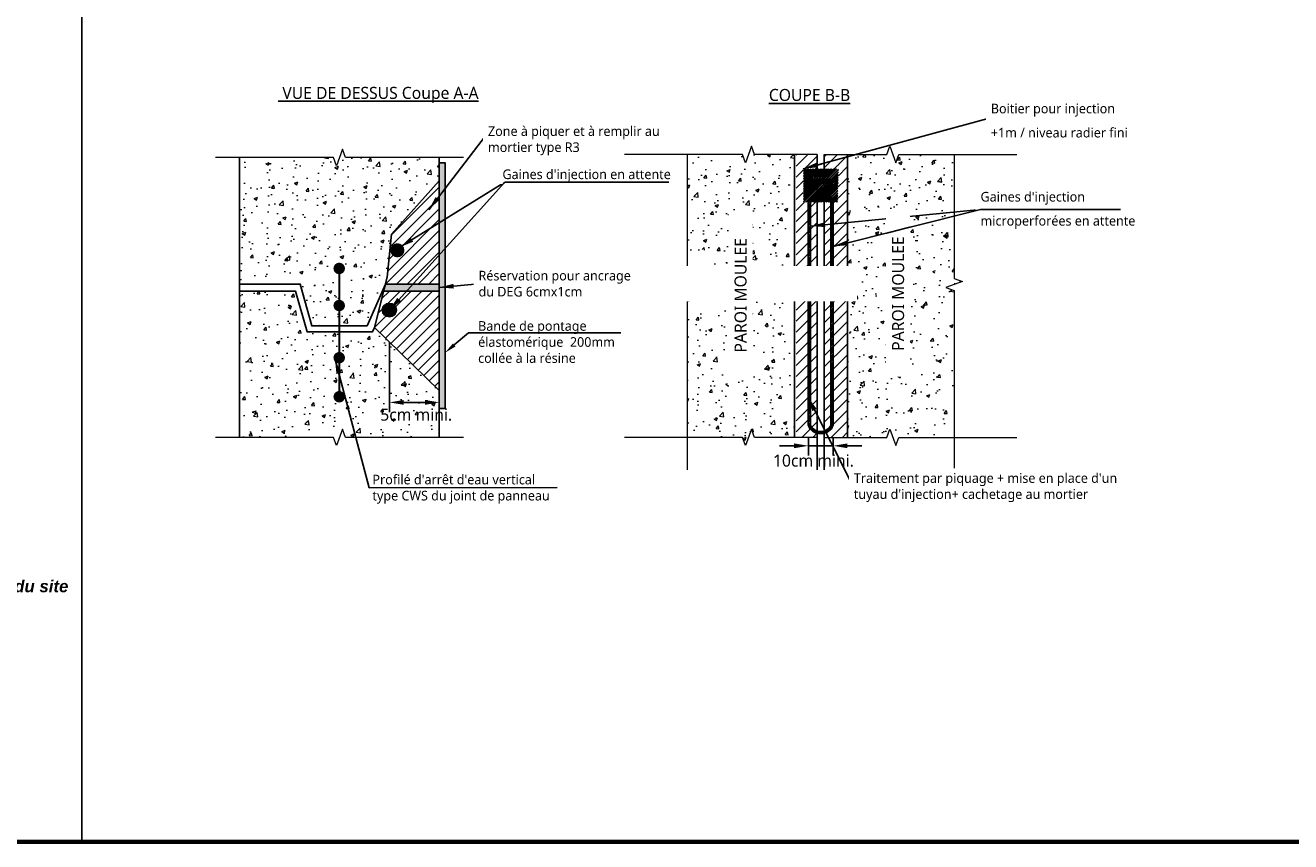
# Model space of a CAD drawing. Header units: millimetres. Extents: x -3314 to 21255525, y -15000 to 1735000.
# Tile 78 of 109: x 29941 to 30204, y 9683 to 9852. Entities that reach past the tile are written whole.
import ezdxf
from ezdxf import colors
from ezdxf.entities.mleader import LeaderData, LeaderLine
from ezdxf.enums import TextEntityAlignment as Align
from ezdxf.math import Vec2, Vec3

# ---------------------------------------------------------------- set-up
doc = ezdxf.new("R2010")
doc.units = ezdxf.units.MM
doc.linetypes.add('CACHE', pattern=[0.375, 0.25, -0.125])
doc.linetypes.add('CONTINU', pattern=[0])
for name, color, linetype, lineweight in [('Dessin_AXE', 8, 'Continuous', 5), ('Dessin_HACHURES', 253, 'Continuous', 9), ("Matériel_Gaine d'injection", 203, 'CACHE', 0), ("Matériel_Profilé d'arrêt d'eau paroi moulée", 3, 'CACHE', 0)]:
    doc.layers.add(name, color=color, linetype=linetype, lineweight=lineweight)
for name, color, linetype in [('Dessin_CONTOURS BETON', 7, 'Continuous'), ('Dessin_COTATIONS', 7, 'Continuous'), ('Dessin_TEXTES', 7, 'CONTINU'), ('Matériel_Bande de pontage', 40, 'Continuous')]:
    doc.layers.add(name, color=color, linetype=linetype)
doc.styles.add('SEMALY', font='segoeui.ttf', dxfattribs={"height": 2.5})
doc.styles.add('txt-moyen', font='segoeui.ttf')
doc.dimstyles.new('1000F2', dxfattribs={"dimscale": 10, "dimtxt": 0.25, "dimasz": 0.3, "dimexe": 0.2, "dimexo": 0, "dimgap": 0.1, "dimtad": 1, "dimzin": 0, "dimdsep": 46, "dimtxsty": 'txt-moyen', "dimcen": 0.1, "dimclrd": 256, "dimclre": 256, "dimclrt": 256, "dimazin": 0, "dimtfac": 1, "dimtmove": 2, "dimatfit": 3, "dimfxl": 1, "dimtolj": 1, "dimtzin": 0, "dimlwd": -1, "dimlwe": -1, "dimarcsym": 0})
pattern_1 = [(50, (31357.783, 7005.3814), (7.172602, -0.627521), [0.75, -8.25]), (355, (31357.783, 7005.381), (-1.387513, 7.521921), [0.6, -6.6]), (100.45144, (31358.3805, 7005.329), (5.785088, 6.8944), [0.637402, -7.011421]), (46.1842, (31357.783, 7007.381), (10.672413, -1.655193), [1.125, -12.375]), (96.63564, (31358.672, 7007.243), (9.34662, 9.741186), [0.956103, -10.517138]), (351.18416, (31357.783, 7007.381), (9.34662, 9.741186), [0.9, -9.9]), (21, (31358.783, 7006.8814), (5.96907, -4.026189), [0.75, -8.25]), (326, (31358.783, 7006.881), (2.433153, 7.2515), [0.6, -6.6]), (71.45144, (31359.28, 7006.546), (8.402224, 3.225312), [0.637402, -7.011421]), (37.5, (31357.7828, 7005.3814), (0.1215986, 3.3289385), [0, -6.52, 0, -6.7, 0, -6.625]), (7.5, (31357.7828, 7005.3814), (2.6306954, 3.944117), [0, -3.82, 0, -6.37, 0, -2.525]), (327.5, (31355.5528, 7005.3814), (5.3382244, -0.2255487), [0, -2.5, 0, -7.8, 0, -10.35]), (317.5, (31354.553, 7005.3814), (5.831862, 1.00105), [0, -3.25, 0, -5.18, 0, -7.35])]

# ---------------------------------------------------------------- blocks, each defined once
blk = doc.blocks.new('*D65')
at = {"layer": 'Defpoints', "color": 0, "transparency": 16777216}
for p in [(30103.5, 9766.91), (30103.5, 9765.15), (30108.6, 9766.91)]:
    blk.add_point(p, dxfattribs=at)
at = {"layer": 'Dessin_COTATIONS', "transparency": 16777216}
for p, q in [((30100.5, 9765.15), (30097.5, 9765.15)), ((30103.5, 9766.91), (30103.5, 9763.15)), ((30108.6, 9765.15), (30103.5, 9765.15)), ((30108.6, 9766.91), (30108.6, 9763.15)), ((30111.6, 9765.15), (30114.6, 9765.15))]:
    blk.add_line(p, q, dxfattribs=at)
for points in [[(30100.5, 9764.65), (30100.5, 9765.65), (30103.5, 9765.15)], [(30111.6, 9765.65), (30111.6, 9764.65), (30108.6, 9765.15)]]:
    blk.add_solid(points, dxfattribs=at)
at = {"layer": 'Dessin_COTATIONS', "transparency": 16777216, "insert": (30104.53, 9762.05), "char_height": 2.5, "attachment_point": 5, "style": 'txt-moyen'}
blk.add_mtext('\\A1;10cm mini.', dxfattribs=at)
blk = doc.blocks.new('*D67')
at = {"layer": 'Defpoints', "color": 0, "transparency": 16777216}
for p in [(30016.48, 9786.7), (30026.85, 9776.17), (30016.48, 9774.17)]:
    blk.add_point(p, dxfattribs=at)
at = {"layer": 'Dessin_COTATIONS', "transparency": 16777216}
for p, q in [((30016.48, 9786.7), (30016.48, 9772.17)), ((30026.85, 9776.17), (30026.85, 9772.17)), ((30023.85, 9774.17), (30019.48, 9774.17))]:
    blk.add_line(p, q, dxfattribs=at)
for points in [[(30019.48, 9774.67), (30019.48, 9773.67), (30016.48, 9774.17)], [(30023.85, 9773.67), (30023.85, 9774.67), (30026.85, 9774.17)]]:
    blk.add_solid(points, dxfattribs=at)
at = {"layer": 'Dessin_COTATIONS', "transparency": 16777216, "insert": (30022.06, 9771.6), "char_height": 2.5, "attachment_point": 5, "style": 'txt-moyen'}
blk.add_mtext('\\A1;5cm mini.', dxfattribs=at)

msp = doc.modelspace()

# ---------------------------------------------------------------- hatches: boundary and pattern name
at = {"layer": 'Dessin_CONTOURS BETON'}
h = msp.add_hatch(dxfattribs=at)
h.set_pattern_fill('ANSI31', color=0, scale=0.5, style=0)
h.set_pattern_definition([(45, (44653.9069, 2141.2133), (-1.12253202, 1.12253202), [])])
h.paths.add_polyline_path([(30013.3668, 9789.7372), (30026.8454, 9776.604), (30026.8454, 9797.2802), (30015.2884, 9797.2802)])
h.paths.add_polyline_path([(30026.8454, 9820.1868), (30016.9343, 9809.0859), (30016.0255, 9800.1737), (30015.6599, 9798.7384), (30026.8454, 9798.7384)])
at = {"layer": 'Dessin_CONTOURS BETON', "linetype": 'Continuous'}
msp.add_hatch(color=256, dxfattribs=at).paths.add_polyline_path([(30026.8454, 9798.7384), (30015.6599, 9798.7384), (30015.2884, 9797.2802), (30026.8454, 9797.2802)])
at = {"layer": 'Dessin_HACHURES', "linetype": 'Continuous'}
h = msp.add_hatch(dxfattribs=at)
h.set_pattern_fill('AR-CONC', color=256)
h.set_pattern_definition(pattern_1)
edge = h.paths.add_edge_path()
edge.add_line((30016.0255, 9800.1737), (30016.9343, 9809.0859))
edge.add_line((30016.9343, 9809.0859), (30026.8454, 9820.1868))
edge.add_line((30026.8454, 9820.1868), (30026.8454, 9825.0132))
edge.add_line((30026.8454, 9825.0132), (30006.1133, 9825.0132))
edge.add_line((30006.1133, 9825.0132), (30005.4883, 9823.296))
edge.add_line((30005.4883, 9823.296), (30004.8633, 9825.0132))
edge.add_line((30004.8633, 9825.0132), (29985.3812, 9825.0132))
edge.add_line((29985.3812, 9825.0132), (29985.3812, 9798.7384))
edge.add_line((29985.3812, 9798.7384), (29997.9835, 9798.7384))
edge.add_line((29997.9835, 9798.7384), (30000.3808, 9790.0415))
edge.add_line((30000.3808, 9790.0415), (30006.071, 9790.0415))
edge.add_line((30006.071, 9790.0415), (30006.071, 9801.3811))
edge.add_arc((30006.071, 9801.9751), 0.594, 0, 270, ccw=False)
edge.add_arc((30006.071, 9801.9751), 0.594, -90, 0, ccw=False)
edge.add_line((30006.071, 9801.3811), (30006.071, 9793.6832))
edge.add_arc((30006.071, 9794.2772), 0.594, 0, 270, ccw=False)
edge.add_arc((30006.071, 9794.2772), 0.594, -90, 0, ccw=False)
edge.add_line((30006.071, 9793.6832), (30006.071, 9790.0415))
edge.add_line((30006.071, 9790.0415), (30011.8459, 9790.0415))
edge.add_line((30011.8459, 9790.0415), (30016.0255, 9800.1737))
h = msp.add_hatch(dxfattribs=at)
h.set_pattern_fill('AR-CONC', color=256)
h.set_pattern_definition(pattern_1)
h.paths.add_polyline_path([(30013.3668, 9789.7372), (30012.9924, 9788.8437), (30006.071, 9788.8437), (30006.071, 9784.0327, -0.41421356), (30006.665, 9783.4387, -1), (30005.477, 9783.4387, -0.41421356), (30006.071, 9784.0327), (30006.071, 9788.8437), (29999.3906, 9788.8437), (29996.9933, 9797.2802), (29985.3812, 9797.2802), (29985.3812, 9766.9091), (30004.8633, 9766.9091), (30005.4883, 9765.1919), (30006.7383, 9768.6263), (30007.3633, 9766.9091), (30026.8454, 9766.9091), (30026.8454, 9776.604)])
h.paths.add_polyline_path([(30006.665, 9775.3307, -1), (30005.477, 9775.3307, -1)], flags=16)
h.paths.add_polyline_path([(29942.2162, 9769.1723), (29981.2817, 9769.1723), (29981.2817, 9776.6697), (29942.2162, 9776.6697)], flags=9)
at = {"layer": 'Matériel_Bande de pontage', "linetype": 'Continuous'}
h = msp.add_hatch(color=256, dxfattribs=at)
h.dxf.hatch_style = 1
h.paths.add_polyline_path([(30026.8454, 9823.9248), (30028.0454, 9823.9248), (30028.0454, 9772.866), (30026.8454, 9772.866)])
at = {"layer": "Matériel_Gaine d'injection", "linetype": 'ByBlock'}
h = msp.add_hatch(dxfattribs=at)
h.set_pattern_fill('ANSI32', color=256)
h.set_pattern_definition([(45, (37669.96657, 6686.5409), (-0.265165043, 0.265165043), []), (45, (37670.14334, 6686.5409), (-0.265165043, 0.265165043), [])])
h.paths.add_polyline_path([(30103.4563, 9769.3342, 0.67086106), (30108.6033, 9769.3342), (30108.6033, 9815.746), (30108.1033, 9815.746), (30108.1033, 9769.4378, -0.64144719), (30103.9563, 9769.4378), (30103.9563, 9815.746), (30103.4563, 9815.746)])
at = {"layer": "Matériel_Gaine d'injection", "linetype": 'Continuous'}
h = msp.add_hatch(color=256, dxfattribs=at)
h.dxf.hatch_style = 1
edge = h.paths.add_edge_path(flags=17)
edge.add_arc((30018.1448, 9805.7475), 1.2017, 0, 360)
edge = h.paths.add_edge_path()
edge.add_arc((30018.1448, 9805.7475), 1.4676, 0, 360)
at = {"layer": "Matériel_Gaine d'injection", "linetype": 'ByBlock'}
h = msp.add_hatch(dxfattribs=at)
h.set_pattern_fill('ANSI31', color=256)
h.set_pattern_definition([(45, (31359.90826, 6039.37789), (-0.0883883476, 0.0883883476), [])])
h.paths.add_polyline_path([(30019.3253, 9805.7648, 1), (30016.922, 9805.7648, 1)])
at = {"layer": "Matériel_Gaine d'injection", "linetype": 'Continuous'}
h = msp.add_hatch(color=256, dxfattribs=at)
h.dxf.hatch_style = 1
edge = h.paths.add_edge_path(flags=17)
edge.add_arc((30016.4792, 9793.3349), 1.2017, 0, 360)
edge = h.paths.add_edge_path()
edge.add_arc((30016.4792, 9793.3349), 1.4676, 0, 360)
at = {"layer": "Matériel_Gaine d'injection", "linetype": 'ByBlock'}
h = msp.add_hatch(dxfattribs=at)
h.set_pattern_fill('ANSI31', color=256)
h.set_pattern_definition([(45, (31358.26377, 6026.94801), (-0.0883883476, 0.0883883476), [])])
h.paths.add_polyline_path([(30017.6808, 9793.3349, 1), (30015.2775, 9793.3349, 1)])

# ---------------------------------------------------------------- linework, layer by layer
at = {"layer": 'Defpoints', "lineweight": 70}
msp.add_line((28951.8084, 9682.9455), (30473.5058, 9682.9455), dxfattribs=at)
msp.add_line((28951.8084, 9682.9455), (30473.5058, 9682.9455), dxfattribs=at)
at = {"layer": 'Dessin_AXE', "flags": 128}
for points in [[(30031.8454, 9825.0132), (30007.3633, 9825.0132), (30006.7383, 9826.7303), (30005.4883, 9823.296), (30004.8633, 9825.0132), (29980.3812, 9825.0132)], [(30133.7424, 9825.6549), (30133.7424, 9799.8781), (30135.4596, 9799.2531), (30132.0252, 9798.0031), (30133.7424, 9797.3781), (30133.7424, 9760.1382)], [(30031.8454, 9766.9091), (30007.3633, 9766.9091), (30006.7383, 9768.6263), (30005.4883, 9765.1919), (30004.8633, 9766.9091), (29980.3812, 9766.9091)], [(30105.2998, 9766.9091), (30092.313, 9766.9091), (30091.688, 9768.6263), (30090.438, 9765.1919), (30089.813, 9766.9091), (30065.3309, 9766.9091)], [(30106.7598, 9766.9091), (30119.7466, 9766.9091), (30120.3716, 9768.6263), (30121.6216, 9765.1919), (30122.2466, 9766.9091), (30146.7287, 9766.9091)]]:
    msp.add_lwpolyline(points, dxfattribs=at)
at = {"layer": 'Dessin_CONTOURS BETON', "color": 0}
msp.add_line((29985.3812, 9825.0132), (29985.3812, 9766.9091), dxfattribs=at)
for points in [[(30026.8454, 9825.0132), (30026.8454, 9800.1737)], [(30026.8454, 9776.604), (30013.3668, 9789.7372), (30016.0255, 9800.1737), (30016.9343, 9809.0859), (30026.8454, 9820.1868), (30026.8454, 9776.604)], [(30015.6599, 9798.7384), (30011.8459, 9790.0415), (30000.3808, 9790.0415), (29997.9835, 9798.7384), (29985.3812, 9798.7384)], [(30013.3668, 9789.7372), (30012.9924, 9788.8437), (29999.3906, 9788.8437), (29996.9933, 9797.2802), (29985.3812, 9797.2802)], [(30015.6599, 9798.7384), (30026.8454, 9798.7384), (30026.8454, 9797.2802), (30015.2884, 9797.2802), (30015.6599, 9798.7384)], [(30026.8454, 9766.9091), (30026.8454, 9798.7905)]]:
    msp.add_lwpolyline(points, dxfattribs=at)
at = {"layer": 'Dessin_CONTOURS BETON', "linetype": 'Continuous'}
msp.add_lwpolyline([(30026.8454, 9798.0093), (30026.8454, 9772.866), (30028.0454, 9772.866), (30028.0454, 9823.9248), (30026.8454, 9823.9248), (30026.8454, 9798.2493)], dxfattribs=at)
at = {"layer": "Matériel_Gaine d'injection", "linetype": 'ByBlock'}
for points in [[(30108.1033, 9815.746), (30108.1033, 9815.746), (30108.1033, 9769.4378, -0.64144719), (30103.9563, 9769.4378), (30103.9563, 9815.746), (30103.4563, 9815.746)], [(30108.6033, 9815.746), (30108.6033, 9769.3342, -0.67086106), (30103.4563, 9769.3342), (30103.4563, 9815.746)]]:
    msp.add_lwpolyline(points, format="xyb", dxfattribs=at)
at = {"layer": "Matériel_Gaine d'injection", "linetype": 'Continuous'}
msp.add_circle((30016.4792, 9793.3349), 1.4676, dxfattribs=at)
at = {"layer": "Matériel_Profilé d'arrêt d'eau paroi moulée", "linetype": 'CONTINU', "const_width": 1.188}
for points in [[(30005.477, 9801.9751, 1), (30006.665, 9801.9751, 1)], [(30005.477, 9794.2772, 1), (30006.665, 9794.2772, 1)], [(30005.477, 9783.4387, 1), (30006.665, 9783.4387, 1)], [(30005.477, 9775.3307, 1), (30006.665, 9775.3307, 1)]]:
    msp.add_lwpolyline(points, format="xyb", close=True, dxfattribs=at)
at = {"layer": "Matériel_Profilé d'arrêt d'eau paroi moulée", "linetype": 'CONTINU', "const_width": 0.4}
msp.add_lwpolyline([(30006.071, 9801.9751), (30006.071, 9776.1996)], dxfattribs=at)

# ---------------------------------------------------------------- texts
at = {"layer": 'Dessin_TEXTES', "color": 0, "style": 'SEMALY'}
msp.add_text('%%U VUE DE DESSUS Coupe A-A', height=2.5, dxfattribs=at).set_placement((30014.2142, 9837.1798), align=Align.CENTER)
at = {"layer": 'Dessin_TEXTES', "linetype": 'Continuous', "insert": (30095.2707, 9839.2506), "char_height": 2.5, "attachment_point": 1, "style": 'SEMALY'}
msp.add_mtext_dynamic_manual_height_columns('\\LCOUPE B-B', width=23.002135, gutter_width=12.5, heights=[0], dxfattribs=at)
at = {"layer": 'Dessin_TEXTES', "insert": (30012.9714, 9756.1361), "char_height": 2, "width": 77.599913, "attachment_point": 4, "line_spacing_factor": 0.3, "style": 'txt-moyen', "bg_fill": 2}
msp.add_mtext("\\pxsm1;Profilé d'arrêt d'eau vertical\\Ptype CWS du joint de panneau", dxfattribs=at)
at = {"layer": 'Dessin_TEXTES', "color": 0, "insert": (29880.8585, 9737.7047), "char_height": 2.5, "width": 239.177851, "attachment_point": 5, "style": 'txt-moyen', "bg_fill": 2}
msp.add_mtext('{\\fArial|b1|i1|c0|p34;\\LNOTA \\l: Les imperfections liées au raccordement de la paroi moulée\\Pseront systématiquement resurfacés avec un produit adapté aux conditions du site}', dxfattribs=at)

# ---------------------------------------------------------------- dimensions: what is measured, and where the dimension line sits
at = {"layer": 'Dessin_COTATIONS'}
for base, p1, p2, text, picture, middle in [((30016.4792, 9774.166), (30026.8454, 9776.174), (30016.4792, 9786.7046), '5cm mini.', '*D67', (30022.0591, 9771.602)), ((30103.4955, 9765.1508), (30108.6033, 9766.9091), (30103.4955, 9766.9091), '10cm mini.', '*D65', (30104.533, 9762.0481))]:
    dim = msp.add_linear_dim(base=base, p1=p1, p2=p2, text=text, dimstyle='1000F2', dxfattribs=at)
    dim.commit()
    dim.dimension.update_dxf_attribs({"geometry": picture, "text_midpoint": middle, "dimtype": 160})

# ---------------------------------------------------------------- leaders
at = {"layer": 'Dessin_TEXTES'}
for points in [[(30018.6269, 9806.3782), (30040.4588, 9819.8602), (30065.0007, 9819.8602)], [(30103.9563, 9810.7701), (30139.2147, 9814.1995), (30173.2566, 9814.1932)], [(30026.8454, 9798.0093), (30035.0002, 9798.81), (30067.2822, 9798.81)], [(30103.4001, 9775.266), (30112.9139, 9756.4545), (30168.7913, 9756.4545)]]:
    msp.add_leader(points, dimstyle='1000F2', override={"dimgap": 0.1, "dimtad": 0}, dxfattribs=at)
ml = msp.add_multileader_mtext('Standard', dxfattribs=at)
ml.set_content('Bande de pontage \\Pélastomérique  200mm\\Pcollée à la résine', color=256, style='txt-moyen')
ml.set_leader_properties(linetype='ByLayer', lineweight=-1)
ml.build(insert=Vec2(0, 0))
ml.multileader.update_dxf_attribs({"text_left_attachment_type": 6, "text_right_attachment_type": 6, "dogleg_length": 0, "arrow_head_size": 2.5})
ctx = ml.context
ctx.base_point, ctx.char_height, ctx.arrow_head_size, ctx.plane_origin = Vec3(30065.0485, 9788.6402), 2, 2.5, Vec3(30045.536, 9810.5095)
ctx.left_attachment, ctx.right_attachment = 6, 6
notes = []
notes.append((ctx, [(0, (1, 1, 0), (30032.9121, 9788.6402), (1, 0), 0, [(0, [(30028.0454, 9784.466)], 0, [])])]))
ctx.mtext.insert, ctx.mtext.flow_direction = Vec3(30034.9121, 9791.0402), 5
for ctx, leaders in notes:
    for number, flags, end, landing, length, lines in leaders:
        leader = LeaderData()
        leader.index, (leader.has_last_leader_line, leader.has_dogleg_vector, leader.attachment_direction) = number, flags
        leader.last_leader_point, leader.dogleg_vector, leader.dogleg_length = Vec3(end), Vec3(landing), length
        for number, points, colour, breaks in lines:
            line = LeaderLine()
            line.index, line.vertices, line.color, line.breaks = number, Vec3.list(points), colors.encode_raw_color(colour), breaks
            leader.lines.append(line)
        ctx.leaders.append(leader)

# ---------------------------------------------------------------- next in the draw order: linework, layer by layer
at = {"layer": 'Defpoints', "linetype": 'Continuous'}
msp.add_line((29952.6335, 10064.7867), (29952.6335, 9682.9455), dxfattribs=at)

# ---------------------------------------------------------------- next in the draw order: texts
at = {"layer": 'Dessin_TEXTES', "char_height": 2, "width": 77.599913, "attachment_point": 7, "style": 'txt-moyen', "bg_fill": 2}
for s, insert in [("\\pxsm1.5,t3,4;Gaines d'injection en attente", (30039.9588, 9819.8602)), ("\\pxsm1.5t3,4;Gaines d'injection \\Pmicroperforées en attente", (30139.2147, 9810.1995))]:
    msp.add_mtext(s, dxfattribs=dict(at, insert=insert))
at = {"layer": 'Dessin_TEXTES', "insert": (30112.9139, 9756.4545), "char_height": 2, "width": 77.599913, "attachment_point": 4, "line_spacing_factor": 0.3, "style": 'txt-moyen', "bg_fill": 2}
msp.add_mtext("\\pxsm1;Traitement par piquage + mise en place d'un\\Ptuyau d'injection+ cachetage au mortier", dxfattribs=at)

# ---------------------------------------------------------------- next in the draw order: leaders
at = {"layer": 'Dessin_TEXTES'}
msp.add_leader([(30005.1982, 9783.0874), (30012.2714, 9756.4361), (30051.3004, 9756.5033)], dimstyle='1000F2', override={"dimgap": 0.1, "dimtad": 0}, dxfattribs=at)

# ---------------------------------------------------------------- next in the draw order: hatches: boundary and pattern name
at = {"layer": "Matériel_Gaine d'injection", "linetype": 'ByBlock'}
h = msp.add_hatch(dxfattribs=at)
h.set_pattern_fill('ANSI32', color=256)
h.set_pattern_definition([(45, (31704.17137, 6031.0387), (-0.265165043, 0.265165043), []), (45, (31704.34815, 6031.0387), (-0.265165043, 0.265165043), [])])
h.paths.add_polyline_path([(30102.4656, 9822.6338), (30102.4656, 9815.746), (30109.5463, 9815.746, -0.00345131), (30109.7205, 9822.6338)])

# ---------------------------------------------------------------- next in the draw order: leaders
at = {"layer": 'Dessin_TEXTES'}
for points in [[(30024.6531, 9814.1412), (30036.4588, 9829.4901), (30073.0448, 9829.4901)], [(30016.4792, 9793.3349), (30040.4588, 9819.8602), (30074.5007, 9819.8602)]]:
    msp.add_leader(points, dimstyle='1000F2', override={"dimgap": 0.1, "dimtad": 0}, dxfattribs=at)

# ---------------------------------------------------------------- next in the draw order: texts
at = {"layer": 'Dessin_TEXTES', "insert": (30036.9588, 9828.4901), "char_height": 2, "width": 77.599913, "attachment_point": 4, "style": 'txt-moyen', "bg_fill": 2}
msp.add_mtext('\\pxsm1;Zone à piquer et à remplir au \\Pmortier type R3', dxfattribs=at)

# ---------------------------------------------------------------- next in the draw order: hatches: boundary and pattern name
at = {"layer": 'Dessin_HACHURES', "linetype": 'Continuous'}
h = msp.add_hatch(dxfattribs=at)
h.set_pattern_fill('AR-CONC', color=256)
h.set_pattern_definition([(50, (31433.1927, 7008.749), (7.172602, -0.627521), [0.75, -8.25]), (355, (31433.193, 7008.749), (-1.387513, 7.521921), [0.6, -6.6]), (100.45144, (31433.7904, 7008.697), (5.785088, 6.8944), [0.637402, -7.011421]), (46.1842, (31433.193, 7010.749), (10.672413, -1.655193), [1.125, -12.375]), (96.63564, (31434.082, 7010.611), (9.34662, 9.741186), [0.956103, -10.517138]), (351.18416, (31433.193, 7010.749), (9.34662, 9.741186), [0.9, -9.9]), (21, (31434.1927, 7010.249), (5.96907, -4.026189), [0.75, -8.25]), (326, (31434.193, 7010.249), (2.433153, 7.2515), [0.6, -6.6]), (71.45144, (31434.69, 7009.9136), (8.402224, 3.225312), [0.637402, -7.011421]), (37.5, (31433.1927, 7008.749), (0.1215986, 3.3289385), [0, -6.52, 0, -6.7, 0, -6.625]), (7.5, (31433.1927, 7008.749), (2.6306954, 3.944117), [0, -3.82, 0, -6.37, 0, -2.525]), (327.5, (31430.9627, 7008.749), (5.3382244, -0.2255487), [0, -2.5, 0, -7.8, 0, -10.35]), (317.5, (31429.9627, 7008.749), (5.831862, 1.00105), [0, -3.25, 0, -5.18, 0, -7.35])])
edge = h.paths.add_edge_path()
edge.add_line((30091.688, 9768.6263), (30092.313, 9766.9091))
edge.add_line((30092.313, 9766.9091), (30100.6163, 9766.9091))
edge.add_line((30100.6163, 9766.9091), (30100.6163, 9825.6549))
edge.add_line((30100.6163, 9825.6549), (30092.313, 9825.6549))
edge.add_line((30092.313, 9825.6549), (30091.688, 9827.3721))
edge.add_line((30091.688, 9827.3721), (30090.438, 9823.9378))
edge.add_line((30090.438, 9823.9378), (30089.813, 9825.6549))
edge.add_line((30089.813, 9825.6549), (30078.3172, 9825.6549))
edge.add_line((30078.3172, 9825.6549), (30078.3172, 9819.8655))
edge.add_line((30078.3172, 9819.8655), (30078.3172, 9799.8781))
edge.add_line((30078.3172, 9799.8781), (30076.6, 9799.2531))
edge.add_line((30076.6, 9799.2531), (30080.0344, 9798.0031))
edge.add_line((30080.0344, 9798.0031), (30078.3172, 9797.3781))
edge.add_line((30078.3172, 9797.3781), (30078.3172, 9766.9091))
edge.add_line((30078.3172, 9766.9091), (30089.813, 9766.9091))
edge.add_line((30089.813, 9766.9091), (30081.4808, 9804.7489))
edge.add_arc((30081.4808, 9805.3429), 0.594, 0, 270, ccw=False)
edge.add_arc((30081.4808, 9805.3429), 0.594, 270, 360, ccw=False)
edge.add_line((30081.4808, 9804.7489), (30081.4808, 9797.051))
edge.add_arc((30081.4808, 9797.645), 0.594, 0, 270, ccw=False)
edge.add_arc((30081.4808, 9797.645), 0.594, 270, 360, ccw=False)
edge.add_line((30081.4808, 9797.051), (30089.813, 9766.9091))
edge.add_line((30089.813, 9766.9091), (30090.438, 9765.1919))
edge.add_line((30090.438, 9765.1919), (30091.688, 9768.6263))
at = {"layer": 'Dessin_HACHURES'}
h = msp.add_hatch(dxfattribs=at)
h.set_pattern_fill('ANSI31', color=256, scale=13, style=0)
h.set_pattern_definition([(45, (29207.8468, 10998.4088), (-1.1490485, 1.1490485), [])])
h.paths.add_polyline_path([(30100.6163, 9766.9091), (30105.2998, 9766.9091), (30105.2998, 9806.194), (30105.2998, 9815.746), (30102.3872, 9815.746), (30102.4127, 9822.6349), (30105.2998, 9822.6323), (30105.2998, 9825.6549), (30100.9399, 9825.6549), (30100.9399, 9766.9091)])
h = msp.add_hatch(dxfattribs=at)
h.set_pattern_fill('ANSI31', color=256, scale=13, style=0)
h.set_pattern_definition([(45, (29213.9903, 10998.4088), (-1.1490485, 1.1490485), [])])
h.paths.add_polyline_path([(30106.7598, 9766.9091), (30111.4433, 9766.9091), (30111.4433, 9806.194), (30111.4433, 9825.6549), (30106.7598, 9825.6549), (30106.7598, 9822.6697), (30109.725, 9822.6593), (30109.6376, 9815.746), (30106.7598, 9815.746)])
at = {"layer": 'Dessin_HACHURES', "linetype": 'Continuous'}
h = msp.add_hatch(dxfattribs=at)
h.set_pattern_fill('AR-CONC', color=256)
h.set_pattern_definition([(50, (31431.7327, 7008.749), (7.172602, -0.627521), [0.75, -8.25]), (355, (31431.733, 7008.749), (-1.387513, 7.521921), [0.6, -6.6]), (100.45144, (31432.3304, 7008.697), (5.785088, 6.8944), [0.637402, -7.011421]), (46.1842, (31431.733, 7010.749), (10.672413, -1.655193), [1.125, -12.375]), (96.63564, (31432.622, 7010.611), (9.34662, 9.741186), [0.956103, -10.517138]), (351.18416, (31431.733, 7010.749), (9.34662, 9.741186), [0.9, -9.9]), (21, (31432.7327, 7010.249), (5.96907, -4.026189), [0.75, -8.25]), (326, (31432.733, 7010.249), (2.433153, 7.2515), [0.6, -6.6]), (71.45144, (31433.23, 7009.9136), (8.402224, 3.225312), [0.637402, -7.011421]), (37.5, (31431.7327, 7008.749), (0.1215986, 3.3289385), [0, -6.52, 0, -6.7, 0, -6.625]), (7.5, (31431.7327, 7008.749), (2.6306954, 3.944117), [0, -3.82, 0, -6.37, 0, -2.525]), (327.5, (31429.5027, 7008.749), (5.3382244, -0.2255487), [0, -2.5, 0, -7.8, 0, -10.35]), (317.5, (31428.5027, 7008.749), (5.831862, 1.00105), [0, -3.25, 0, -5.18, 0, -7.35])])
edge = h.paths.add_edge_path()
edge.add_line((30120.3716, 9768.6263), (30119.7466, 9766.9091))
edge.add_line((30119.7466, 9766.9091), (30111.5687, 9766.9091))
edge.add_line((30111.5687, 9766.9091), (30111.5687, 9825.516))
edge.add_line((30111.5687, 9825.516), (30119.7466, 9825.6549))
edge.add_line((30119.7466, 9825.6549), (30120.3716, 9827.3721))
edge.add_line((30120.3716, 9827.3721), (30121.6216, 9823.9378))
edge.add_line((30121.6216, 9823.9378), (30122.2466, 9825.6549))
edge.add_line((30122.2466, 9825.6549), (30133.7424, 9825.6549))
edge.add_line((30133.7424, 9825.6549), (30133.7424, 9819.8655))
edge.add_line((30133.7424, 9819.8655), (30133.7424, 9799.8781))
edge.add_line((30133.7424, 9799.8781), (30135.4596, 9799.2531))
edge.add_line((30135.4596, 9799.2531), (30132.0252, 9798.0031))
edge.add_line((30132.0252, 9798.0031), (30133.7424, 9797.3781))
edge.add_line((30133.7424, 9797.3781), (30133.7424, 9766.9091))
edge.add_line((30133.7424, 9766.9091), (30122.2466, 9766.9091))
edge.add_line((30122.2466, 9766.9091), (30130.5788, 9804.7489))
edge.add_arc((30130.5788, 9805.3429), 0.594, 270, 540)
edge.add_arc((30130.5788, 9805.3429), 0.594, 180, 270)
edge.add_line((30130.5788, 9804.7489), (30130.5788, 9797.051))
edge.add_arc((30130.5788, 9797.645), 0.594, 270, 540)
edge.add_arc((30130.5788, 9797.645), 0.594, 180, 270)
edge.add_line((30130.5788, 9797.051), (30122.2466, 9766.9091))
edge.add_line((30122.2466, 9766.9091), (30121.6216, 9765.1919))
edge.add_line((30121.6216, 9765.1919), (30120.3716, 9768.6263))

# ---------------------------------------------------------------- next in the draw order: linework, layer by layer
at = {"layer": 'Dessin_AXE', "flags": 128}
for points in [[(30105.2998, 9825.6549), (30092.313, 9825.6549), (30091.688, 9827.3721), (30090.438, 9823.9378), (30089.813, 9825.6549), (30065.3309, 9825.6549)], [(30078.3172, 9825.6549), (30078.3172, 9799.8781), (30076.6, 9799.2531), (30080.0344, 9798.0031), (30078.3172, 9797.3781), (30078.3172, 9760.1382)], [(30106.7598, 9825.6549), (30119.7466, 9825.6549), (30120.3716, 9827.3721), (30121.6216, 9823.9378), (30122.2466, 9825.6549), (30146.7287, 9825.6549)]]:
    msp.add_lwpolyline(points, dxfattribs=at)
at = {"layer": 'Dessin_CONTOURS BETON', "color": 0}
for p, q in [((30100.6163, 9766.9091), (30100.6163, 9825.6549)), ((30111.5687, 9766.9091), (30111.5687, 9825.6549))]:
    msp.add_line(p, q, dxfattribs=at)
at = {"layer": 'Dessin_CONTOURS BETON', "linetype": 'ByBlock'}
msp.add_line((30106.7598, 9825.6549), (30106.7598, 9760.1382), dxfattribs=at)
msp.add_line((30106.7598, 9825.6549), (30106.7598, 9760.1382), dxfattribs=at)
for points in [[(30105.2998, 9825.6549), (30105.2998, 9760.1382)], [(30106.7598, 9825.6549), (30106.7598, 9760.1382)]]:
    msp.add_lwpolyline(points, dxfattribs=at)

# ---------------------------------------------------------------- next in the draw order: leaders
at = {"layer": 'Dessin_TEXTES'}
msp.add_leader([(30102.3648, 9822.6729), (30141.2975, 9833.2381), (30169.8287, 9833.2381)], dimstyle='1000F2', override={"dimgap": 0.1, "dimtad": 0}, dxfattribs=at)

# ---------------------------------------------------------------- next in the draw order: texts
at = {"layer": 'Dessin_TEXTES', "insert": (30141.3567, 9829.1518), "char_height": 2, "width": 78.19693, "attachment_point": 7, "style": 'txt-moyen', "bg_fill": 2}
msp.add_mtext('\\pxsm1.5;Boitier pour injection\\P+1m / niveau radier fini', dxfattribs=at)
at = {"layer": 'Dessin_TEXTES', "char_height": 2.5, "width": 31.956753, "attachment_point": 5, "rotation": 90, "style": 'txt-moyen', "bg_fill": 3, "box_fill_scale": 1.5, "bg_fill_color": 9, "bg_fill_true_color": 13158600, "bg_fill_transparency": 9024700}
for insert in [(30089.4121, 9796.4053), (30122.1201, 9796.7663)]:
    msp.add_mtext('PAROI MOULEE', dxfattribs=dict(at, insert=insert))

# ---------------------------------------------------------------- next in the draw order: linework, layer by layer
at = {"layer": 'Defpoints', "linetype": 'Continuous'}
msp.add_lwpolyline([(29690.6335, 10064.7867), (30239.6335, 10064.7867), (30239.6335, 9682.9455), (29690.6335, 9682.9455)], close=True, dxfattribs=at)

# ---------------------------------------------------------------- next in the draw order: leaders
at = {"layer": 'Dessin_TEXTES'}
msp.add_leader([(30108.6033, 9806.5585), (30139.2147, 9814.1995), (30168.2566, 9814.1941)], dimstyle='1000F2', override={"dimgap": 0.1, "dimtad": 0}, dxfattribs=at)

# ---------------------------------------------------------------- next in the draw order: texts
at = {"layer": 'Dessin_TEXTES', "insert": (30035.0002, 9798.81), "char_height": 2, "width": 77.599913, "attachment_point": 4, "line_spacing_factor": 0.3, "style": 'txt-moyen', "bg_fill": 2}
msp.add_mtext('\\pxsm1;Réservation pour ancrage\\Pdu DEG 6cmx1cm', dxfattribs=at)

doc.saveas('drawing.dxf')
